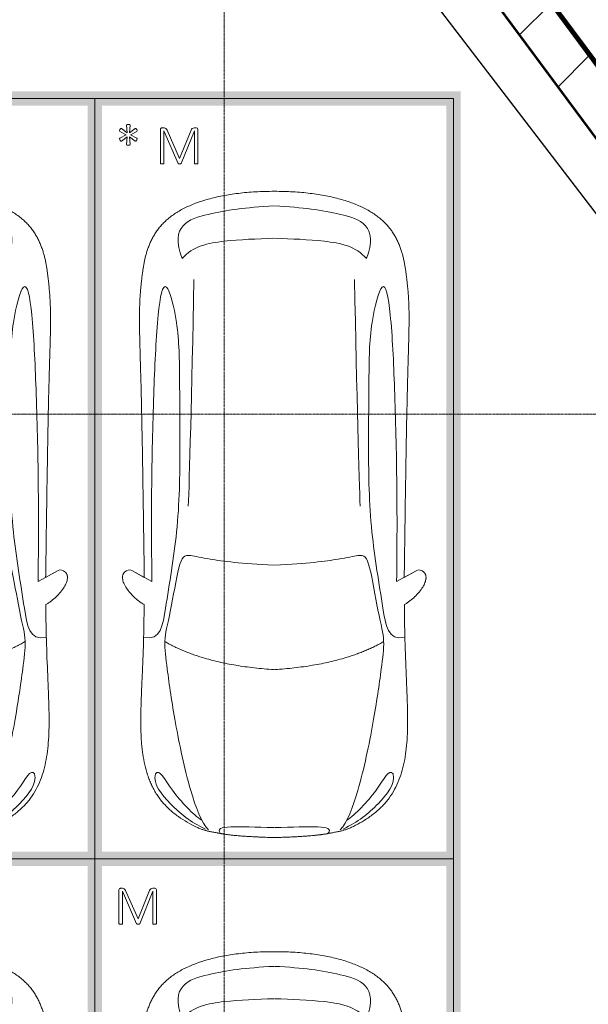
# Model space of a CAD drawing. Header units: millimetres. Extents: x -135639 to 224623, y -383017 to -59102.
# Tile 208 of 256: x 105169 to 109134, y -267729 to -260866. Entities that reach past the tile are written whole.
import ezdxf

# ---------------------------------------------------------------- set-up
doc = ezdxf.new("R2010")
doc.units = ezdxf.units.MM
for name, pattern in [('Линия сетки', [25, 20, -2.5, 0, -2.5]), ('Невидимые', [5, 3, -2]), ('Штрих_3_3_', [6, 3, -3])]:
    doc.linetypes.add(name, pattern=pattern)
for name, color, linetype, lineweight in [('A-000-M_MASS', 7, 'Continuous', 18), ('A-200-M_WALL', 7, 'Continuous', 18), ('A-200-M_WALL_EXT', 7, 'Continuous', 18), ('A-200-M_WALL_INT', 7, 'Continuous', 18), ('A-200-M_WALL_PAT', 7, 'Continuous', 40), ('C-953-M_PARKING', 7, 'Continuous', 18), ('C-953-MH_PARKING', 7, 'Невидимые', 18), ('Z-030-M_GRID', 7, 'Continuous', 9), ('СС-011-ПОЖ-СИГНАЛИЗАЦИЯ', 1, 'Continuous', 30)]:
    doc.layers.add(name, color=color, linetype=linetype, lineweight=lineweight)

# ---------------------------------------------------------------- blocks, each defined once
blk = doc.blocks.new('A_PAR_Parking - M-2663509-B2_-11_400_')
at = {"layer": 'C-953-M_PARKING', "true_color": 0xf7f9fb}
blk.add_hatch(color=7, dxfattribs=at).paths.add_polyline_path([(-1300, 2650), (-1300, -2700), (1300, -2700), (1300, 2650), (1200, 2650), (1200, -2600), (-1200, -2600), (-1200, 2650)])
at = {"layer": 'A-000-M_MASS', "color": 253, "true_color": 0xaaaaaa}
for p, q in [((-853.2, 716.7), (-993.1, 639.1)), ((-906.1, 687.4), (-993.1, 639.1)), ((853.2, 716.7), (993.1, 639.1)), ((993.1, 639.1), (906.1, 687.4))]:
    blk.add_line(p, q, dxfattribs=at)
for centre, start, end in [((-1010.2, 677.7), 223.41837, 293.93047), ((1010.2, 677.7), 246.06953, 316.58163)]:
    blk.add_arc(centre, 42.2, start, end, dxfattribs=at)
for points, knots in [([(-907.6, 876.4), (-907.6, 976), (-911.2, 1161), (-920, 1362), (-926.1, 1508.1), (-930.5, 1645.4), (-930.2, 1768.6), (-921.6, 1880.2), (-910.5, 1957.2), (-893.9, 2030.5), (-870.8, 2100), (-840.5, 2165.3), (-808.7, 2215.9), (-778.9, 2254), (-754.4, 2281.2), (-727.4, 2307.2), (-698.1, 2331.9), (-667.3, 2354.9), (-635.8, 2376.1), (-604.5, 2395.2), (-574, 2412.1), (-545.3, 2426.4), (-519.1, 2437.8), (-499.9, 2445), (-485.2, 2449.7), (-474.3, 2452.8), (-463.2, 2455.6), (-451.9, 2458.1), (-440.1, 2460.6), (-427.5, 2463), (-414, 2465.5), (-401.8, 2467.8), (-391.4, 2469.7), (-383.1, 2471.3), (-375.8, 2472.6), (-369.6, 2473.7), (-363, 2474.8), (-356.1, 2475.9), (-348.8, 2477.1), (-342.9, 2477.9), (-336.8, 2478.8), (-330.4, 2479.7), (-323.7, 2480.6), (-316.6, 2481.5), (-309.1, 2482.4), (-301.4, 2483.3), (-293.2, 2484.2), (-284.6, 2485.1), (-275.5, 2486), (-262.9, 2487.1), (-249.4, 2488.3), (-234.8, 2489.5), (-223.4, 2490.4), (-211.5, 2491.2), (-198.9, 2492.1), (-185.8, 2492.9), (-167.6, 2494), (-148.2, 2495.1), (-127.4, 2496.1), (-105.9, 2497.2), (-77.2, 2498.4), (-39.8, 2499.8), (-13, 2500.7), (0.9, 2501.1)], [-1, -1, -1, -1, -0.913265, -0.826531, -0.783163, -0.739796, -0.653061, -0.612245, -0.571429, -0.530612, -0.489796, -0.44898, -0.408163, -0.387755, -0.367347, -0.346939, -0.326531, -0.306122, -0.285714, -0.265306, -0.244898, -0.22449, -0.204082, -0.183673, -0.173469, -0.163265, -0.153061, -0.142857, -0.132653, -0.122449, -0.112245, -0.102041, -0.096939, -0.091837, -0.086735, -0.084184, -0.081633, -0.076531, -0.07398, -0.071429, -0.068878, -0.066327, -0.063776, -0.061224, -0.058673, -0.056122, -0.053571, -0.05102, -0.048469, -0.045918, -0.040816, -0.038265, -0.035714, -0.033163, -0.030612, -0.028061, -0.02551, -0.020408, -0.017857, -0.015306, -0.010204, -0.005102, 0, 0, 0, 0]), ([(0.9, 2501.1), (21.7, 2500.5), (51.4, 2499.4), (87.7, 2498), (113.2, 2496.8), (137.2, 2495.6), (159.8, 2494.4), (180.9, 2493.2), (200.8, 2491.9), (219.4, 2490.6), (236.6, 2489.3), (252.9, 2488), (267.9, 2486.6), (281.9, 2485.3), (295, 2483.9), (307, 2482.6), (319.6, 2481.1), (329.9, 2479.7), (338.4, 2478.5), (344.6, 2477.7), (350.4, 2476.8), (355.9, 2475.9), (361.2, 2475.1), (366.3, 2474.2), (371.2, 2473.4), (377.4, 2472.3), (384.7, 2471), (393, 2469.4), (403.4, 2467.5), (415.6, 2465.2), (433.6, 2461.8), (453.8, 2457.8), (475.9, 2452.6), (497.6, 2446), (520.6, 2437.4), (555.5, 2422.1), (605.5, 2395.9), (669.1, 2355.3), (729.9, 2307.4), (772.8, 2262.9), (802.5, 2224.9), (822.6, 2195.1), (840.7, 2164.2), (856.7, 2132.1), (870.9, 2098.9), (887.5, 2053.3), (903.9, 1993.8), (915.3, 1931.2), (921.9, 1879.2), (925.6, 1839.1), (928.2, 1798), (929.8, 1755.7), (930.5, 1719.5), (930.6, 1689.9), (930.5, 1667.4), (930.3, 1644.6), (929.9, 1621.4), (929.4, 1597.9), (928.5, 1566.1), (927.2, 1525.5), (924.6, 1458.6), (919.2, 1336.4), (911, 1144.9), (907.6, 970.1), (907.6, 876.4)], [-1, -1, -1, -1, -0.992347, -0.98852, -0.984694, -0.980867, -0.977041, -0.973214, -0.969388, -0.965561, -0.961735, -0.957908, -0.954082, -0.950255, -0.946429, -0.942602, -0.938776, -0.933673, -0.931122, -0.928571, -0.92602, -0.923469, -0.920918, -0.918367, -0.915816, -0.913265, -0.908163, -0.903061, -0.897959, -0.887755, -0.877551, -0.857143, -0.836735, -0.816327, -0.795918, -0.77551, -0.734694, -0.693878, -0.653061, -0.612245, -0.591837, -0.571429, -0.55102, -0.530612, -0.510204, -0.489796, -0.44898, -0.408163, -0.387755, -0.367347, -0.346939, -0.326531, -0.306122, -0.295918, -0.285714, -0.27551, -0.265306, -0.255102, -0.244898, -0.22449, -0.204082, -0.163265, -0.081633, 0, 0, 0, 0]), ([(-479.6, 2441.4), (-586, 2391.8), (-718.7, 2282.7), (-847.3, 2127.6), (-828.4, 2057)], [0, 0, 0, 0, 0.53668, 1.024735, 1.024735, 1.024735, 1.024735]), ([(-459.4, 2446), (-507.5, 2397.9), (-600.9, 2146.6), (-695.8, 1683.9), (-743.6, 1354.1), (-774.1, 1106.3), (-734.1, 996.4), (-659.8, 552.2), (-618, 522.3), (-447.3, 564.9), (-233.6, 590.3), (-1.9, 601.6)], [0, 0, 0, 0, 0.884172, 2.058368, 3.212407, 3.977765, 4.871213, 5.547774, 6.288901, 6.772879, 7.454401, 7.454401, 7.454401, 7.454401]), ([(459.4, 2446), (507.5, 2397.9), (600.9, 2146.6), (695.8, 1683.9), (743.6, 1354.1), (774.1, 1106.3), (734.1, 996.4), (659.8, 552.2), (618, 522.3), (447.3, 564.9), (233.6, 590.3), (1.9, 601.6)], [0, 0, 0, 0, 0.884172, 2.058368, 3.212407, 3.977765, 4.871213, 5.547774, 6.288901, 6.772879, 7.454401, 7.454401, 7.454401, 7.454401]), ([(479.6, 2441.4), (586, 2391.8), (718.7, 2282.7), (847.3, 2127.6), (828.4, 2057)], [0, 0, 0, 0, 0.53668, 1.024735, 1.024735, 1.024735, 1.024735]), ([(-828.4, 2057), (-802.6, 2015.7), (-728.3, 2173.2), (-566.1, 2339.3), (-504.9, 2380.6)], [0, 0, 0, 0, 0.497572, 1.022643, 1.022643, 1.022643, 1.022643]), ([(828.4, 2057), (802.6, 2015.7), (728.3, 2173.2), (566.1, 2339.3), (504.9, 2380.6)], [0, 0, 0, 0, 0.497572, 1.022643, 1.022643, 1.022643, 1.022643]), ([(-908.3, 1105.9), (-792, 1130), (-753.2, 859.4), (-662.6, 332.1), (-655.4, -196.5), (-660.5, -684.2), (-662.6, -1068.4), (-763.9, -1442.7), (-816.5, -1156.9), (-841.5, -605.2), (-856.7, -17.5), (-856.5, 453.9), (-853.2, 716.7)], [0, 0, 0, 0, 1.013953, 2.476159, 4.172855, 5.704608, 7.082231, 8.244161, 9.589947, 11.154659, 12.917121, 14.362976, 14.362976, 14.362976, 14.362976]), ([(908.3, 1105.9), (792, 1130), (753.2, 859.4), (662.6, 332.1), (655.4, -196.5), (660.5, -684.2), (662.6, -1068.4), (763.9, -1442.7), (816.5, -1156.9), (841.5, -605.2), (856.7, -17.5), (856.5, 453.9), (853.2, 716.7)], [0, 0, 0, 0, 1.013953, 2.476159, 4.172855, 5.704608, 7.082231, 8.244161, 9.589947, 11.154659, 12.917121, 14.362976, 14.362976, 14.362976, 14.362976]), ([(-1040.9, 648.7), (-1044.3, 651.7), (-1048.7, 656.6), (-1052.9, 663.7), (-1055.3, 669.5), (-1057.1, 675.4), (-1058, 681.7), (-1058.4, 688.2), (-1057.8, 701.7), (-1052.2, 723.5), (-1035.9, 755.8), (-1011.1, 789.9), (-984.6, 818.2), (-961.5, 838.8), (-943.7, 853.1), (-925.6, 865.8), (-913.6, 873), (-907.6, 876.4)], [-1, -1, -1, -1, -0.941667, -0.9125, -0.883333, -0.854167, -0.825, -0.795833, -0.766667, -0.65, -0.533333, -0.4, -0.266667, -0.2, -0.133333, -0.066667, 0, 0, 0, 0]), ([(907.6, 876.4), (912.9, 873.5), (923.4, 867.2), (944.5, 852.7), (970.5, 831.6), (999.5, 802.9), (1025.9, 770.7), (1043.2, 742.4), (1052.9, 719.4), (1057.4, 702.8), (1058.6, 689.7), (1057.9, 679.9), (1056.4, 672.8), (1054.1, 666.1), (1049.7, 657.8), (1044.8, 652.2), (1040.9, 648.7)], [-1, -1, -1, -1, -0.941667, -0.883333, -0.766667, -0.65, -0.533333, -0.4, -0.333333, -0.266667, -0.2, -0.166667, -0.133333, -0.1, -0.066667, 0, 0, 0, 0]), ([(0, -2003.8), (-45, -2003.7), (-131.8, -2001.4), (-251.9, -1990.7), (-361.8, -1973.6), (-461.5, -1950.2), (-550.8, -1921), (-629.5, -1886.4), (-686.2, -1853.3), (-726.1, -1824.5), (-753.4, -1801.8), (-773.8, -1781.9), (-788.8, -1765.5), (-799.4, -1753.1), (-809.5, -1740.4), (-818.9, -1727.5), (-827.7, -1714.4), (-836.1, -1701.2), (-843.9, -1687.9), (-851.2, -1674.4), (-857.9, -1660.8), (-864.3, -1647.2), (-870.2, -1633.6), (-875.7, -1619.8), (-880.7, -1606), (-885.4, -1592.2), (-889.8, -1578.4), (-893.7, -1564.6), (-897.4, -1550.8), (-900.7, -1537.2), (-903.9, -1523.6), (-906.6, -1510.1), (-909.2, -1496.6), (-911.6, -1483.4), (-913.8, -1470.2), (-915.7, -1457.2), (-917.5, -1444.4), (-919.2, -1431.8), (-920.9, -1419.4), (-922.8, -1403.2), (-925.1, -1383.5), (-927.6, -1360.8), (-929.8, -1338.8), (-931.7, -1317.6), (-934, -1290), (-936.3, -1256.7), (-938.2, -1217.6), (-939.4, -1178.6), (-940, -1138.8), (-940, -1097.3), (-939.4, -1038.8), (-937.7, -958.2), (-934.4, -846), (-930.5, -714.1), (-926.5, -558.6), (-922.7, -375.9), (-918.9, -163.4), (-914.9, 81.7), (-911.4, 315.4), (-908.5, 521.3), (-906.9, 630.9), (-906.1, 687.4)], [-1, -1, -1, -1, -0.97619, -0.952381, -0.928571, -0.904762, -0.880952, -0.857143, -0.833333, -0.821429, -0.809524, -0.797619, -0.791667, -0.785714, -0.779762, -0.77381, -0.767857, -0.761905, -0.755952, -0.75, -0.744048, -0.738095, -0.732143, -0.72619, -0.720238, -0.714286, -0.708333, -0.702381, -0.696429, -0.690476, -0.684524, -0.678571, -0.672619, -0.666667, -0.660714, -0.654762, -0.64881, -0.642857, -0.636905, -0.630952, -0.619048, -0.607143, -0.595238, -0.583333, -0.571429, -0.547619, -0.52381, -0.5, -0.47619, -0.452381, -0.428571, -0.380952, -0.333333, -0.285714, -0.238095, -0.190476, -0.142857, -0.095238, -0.047619, -0.02381, 0, 0, 0, 0]), ([(906.1, 687.4), (906.9, 630.9), (908.5, 521.3), (910.7, 366.9), (912.8, 221.9), (915.6, 40.8), (918.9, -163.4), (922.7, -375.9), (926.5, -558.6), (929.8, -688.2), (932.5, -780), (934.3, -843.5), (936, -902.1), (937.5, -956.3), (938.7, -1006.6), (939.6, -1053.4), (940, -1097.3), (940, -1138.8), (939.4, -1178.6), (938.2, -1217.6), (936.3, -1256.7), (934, -1290), (931.7, -1317.6), (929.8, -1338.8), (927.6, -1360.8), (925.1, -1383.5), (922.8, -1403.2), (920.9, -1419.4), (919.2, -1431.8), (917.5, -1444.4), (915.7, -1457.2), (913.8, -1470.2), (911.6, -1483.4), (909.2, -1496.6), (906.6, -1510.1), (903.9, -1523.6), (900.7, -1537.2), (897.4, -1550.8), (893.7, -1564.6), (889.8, -1578.4), (885.4, -1592.2), (880.7, -1606), (875.7, -1619.8), (870.2, -1633.6), (864.3, -1647.2), (857.9, -1660.8), (851.2, -1674.4), (843.9, -1687.9), (836.1, -1701.2), (827.7, -1714.4), (818.9, -1727.5), (809.5, -1740.4), (799.4, -1753.1), (788.8, -1765.5), (773.8, -1781.9), (753.4, -1801.8), (726.1, -1824.5), (686.2, -1853.3), (606.8, -1899.6), (494.8, -1942.4), (361.8, -1973.6), (251.9, -1990.7), (131.8, -2001.4), (45, -2003.7), (0, -2003.8)], [-1, -1, -1, -1, -0.97619, -0.952381, -0.928571, -0.904762, -0.857143, -0.809524, -0.761905, -0.714286, -0.690476, -0.666667, -0.642857, -0.619048, -0.595238, -0.571429, -0.547619, -0.52381, -0.5, -0.47619, -0.452381, -0.428571, -0.416667, -0.404762, -0.392857, -0.380952, -0.369048, -0.363095, -0.357143, -0.35119, -0.345238, -0.339286, -0.333333, -0.327381, -0.321429, -0.315476, -0.309524, -0.303571, -0.297619, -0.291667, -0.285714, -0.279762, -0.27381, -0.267857, -0.261905, -0.255952, -0.25, -0.244048, -0.238095, -0.232143, -0.22619, -0.220238, -0.214286, -0.208333, -0.202381, -0.190476, -0.178571, -0.166667, -0.142857, -0.095238, -0.071429, -0.047619, -0.02381, 0, 0, 0, 0]), ([(-643, -1534.6), (-731.6, -1765.4), (-468.2, -1854.8), (-203.3, -1891), (-1.9, -1901.6)], [0, 0, 0, 0, 0.867049, 1.684227, 1.684227, 1.684227, 1.684227]), ([(-643, -1534.6), (-569.6, -1622.1), (-348.5, -1664.3), (-124, -1672.4), (-1.9, -1676.2)], [0, 0, 0, 0, 0.616728, 1.242165, 1.242165, 1.242165, 1.242165]), ([(643, -1534.6), (731.6, -1765.4), (468.2, -1854.8), (203.3, -1891), (1.9, -1901.6)], [0, 0, 0, 0, 0.867049, 1.684227, 1.684227, 1.684227, 1.684227]), ([(643, -1534.6), (569.6, -1622.1), (348.5, -1664.3), (124, -1672.4), (1.9, -1676.2)], [0, 0, 0, 0, 0.616728, 1.242165, 1.242165, 1.242165, 1.242165])]:
    blk.add_open_spline(points, degree=3, knots=knots, dxfattribs=at)
for points, degree in [([(-376.2, 2469.9), (-425, 2411.7), (-256.6, 2425), (-1.9, 2431.6)], 3), ([(376.2, 2469.9), (425, 2411.7), (256.6, 2425), (1.9, 2431.6)], 3), ([(-1.9, 1329.8), (-478.1, 1299.2), (-761.9, 1135.3)], 2), ([(1.9, 1329.8), (478.1, 1299.2), (761.9, 1135.3)], 2), ([(-599.3, 190.1), (-592, 24.4), (-575.2, -588.2), (-560, -1389.4)], 3), ([(599.3, 190.1), (592, 24.4), (575.2, -588.2), (560, -1389.4)], 3)]:
    blk.add_open_spline(points, degree=degree, dxfattribs=at)
at = {"layer": 'C-953-M_PARKING', "color": 253, "true_color": 0xaaaaaa}
for p, q in [((-1250, -2650), (-1250, 2650)), ((1250, 2650), (1250, -2650)), ((828.2, -2195.4), (824.5, -2196.4)), ((824.5, -2196.4), (828.2, -2195.4)), ((833.8, -2195), (828.2, -2195.4)), ((839.8, -2195.4), (833.8, -2195)), ((843.6, -2196.4), (839.8, -2195.4)), ((839.8, -2195.4), (843.6, -2196.4)), ((941, -2196.1), (939, -2197.3)), ((939, -2197.3), (941, -2196.1)), ((944.2, -2195.3), (941, -2196.1)), ((941, -2196.1), (944.2, -2195.3)), ((948.9, -2195), (944.2, -2195.3)), ((944.2, -2195.3), (948.9, -2195)), ((953.2, -2195.3), (948.9, -2195)), ((948.9, -2195), (953.2, -2195.3)), ((956.4, -2196.1), (953.2, -2195.3)), ((953.2, -2195.3), (956.4, -2196.1)), ((958.5, -2197.3), (956.4, -2196.1)), ((956.4, -2196.1), (958.5, -2197.3)), ((1064.9, -2195.4), (1061.1, -2196.4)), ((1061.1, -2196.4), (1064.9, -2195.4)), ((1070.4, -2195), (1064.9, -2195.4)), ((1076.3, -2195.4), (1070.4, -2195)), ((1080, -2196.4), (1076.3, -2195.4)), ((1076.3, -2195.4), (1080, -2196.4)), ((822.6, -2197.9), (822.1, -2200.1)), ((822.1, -2200.1), (822.1, -2433.8)), ((824.5, -2196.4), (822.6, -2197.9)), ((822.6, -2197.9), (824.5, -2196.4)), ((845.7, -2197.9), (843.6, -2196.4)), ((843.6, -2196.4), (845.7, -2197.9)), ((846.5, -2200.1), (845.7, -2197.9)), ((938, -2198.7), (846.5, -2425.3)), ((846.5, -2425.3), (846.5, -2200.1)), ((869.4, -2430.3), (950, -2231.9)), ((939, -2197.3), (938, -2198.7)), ((938, -2198.7), (939, -2197.3)), ((950, -2231.9), (1037.2, -2429.5)), ((959.7, -2198.7), (958.5, -2197.3)), ((958.5, -2197.3), (959.7, -2198.7)), ((1058.6, -2425.3), (959.7, -2198.7)), ((1059.2, -2197.9), (1058.6, -2200.1)), ((1058.6, -2200.1), (1058.6, -2425.3)), ((1061.1, -2196.4), (1059.2, -2197.9)), ((1059.2, -2197.9), (1061.1, -2196.4)), ((1082.1, -2197.9), (1080, -2196.4)), ((1080, -2196.4), (1082.1, -2197.9)), ((1082.7, -2200.1), (1082.1, -2197.9)), ((1082.1, -2197.9), (1082.7, -2200.1)), ((1082.7, -2433.8), (1082.7, -2200.1)), ((822.1, -2433.8), (825.8, -2443.3)), ((825.8, -2443.3), (833.1, -2445.9)), ((833.1, -2445.9), (846, -2445.9)), ((846, -2445.9), (854.6, -2444.9)), ((854.6, -2444.9), (861.1, -2441.8)), ((861.1, -2441.8), (865.9, -2436.9)), ((865.9, -2436.9), (869.4, -2430.3)), ((1037.2, -2429.5), (1041.4, -2437.3)), ((1041.4, -2437.3), (1046.1, -2442.4)), ((1046.1, -2442.4), (1051.3, -2445.1)), ((1051.3, -2445.1), (1057.5, -2445.9)), ((1057.5, -2445.9), (1071.8, -2445.9)), ((1071.8, -2445.9), (1075.5, -2445.3)), ((1075.5, -2445.3), (1071.8, -2445.9)), ((1075.5, -2445.3), (1079, -2443.3)), ((1079, -2443.3), (1075.5, -2445.3)), ((1079, -2443.3), (1081.6, -2439.5)), ((1081.6, -2439.5), (1079, -2443.3)), ((1081.6, -2439.5), (1082.7, -2433.8)), ((1250, -2650), (-1250, -2650))]:
    blk.add_line(p, q, dxfattribs=at)
at = {"layer": 'C-953-MH_PARKING', "color": 253, "linetype": 'Штрих_3_3_', "true_color": 0xaaaaaa}
blk.add_line((-1200, 2650), (1200, 2650), dxfattribs=at)
blk = doc.blocks.new('A_PAR_Parking - M_Зависимые-2663510-B2_-11_400_')
at = {"layer": 'C-953-M_PARKING', "true_color": 0xf7f9fb}
blk.add_hatch(color=7, dxfattribs=at).paths.add_polyline_path([(-1300, 1541.5), (-1300, -2700), (1300, -2700), (1300, 2650), (1200, 2650), (1200, -2600), (-1200, -2600), (-1200, 2650), (-1300, 2650), (-1300, 2234.8)])
at = {"layer": 'A-000-M_MASS', "color": 253, "true_color": 0xaaaaaa}
for p, q in [((-853.2, 716.7), (-993.1, 639.1)), ((-906.1, 687.4), (-993.1, 639.1)), ((853.2, 716.7), (993.1, 639.1)), ((993.1, 639.1), (906.1, 687.4))]:
    blk.add_line(p, q, dxfattribs=at)
for centre, start, end in [((-1010.2, 677.7), 223.41837, 293.93047), ((1010.2, 677.7), 246.06953, 316.58163)]:
    blk.add_arc(centre, 42.2, start, end, dxfattribs=at)
for points, knots in [([(-907.6, 876.4), (-907.6, 976), (-911.2, 1161), (-920, 1362), (-926.1, 1508.1), (-930.5, 1645.4), (-930.2, 1768.6), (-921.6, 1880.2), (-910.5, 1957.2), (-893.9, 2030.5), (-870.8, 2100), (-840.5, 2165.3), (-808.7, 2215.9), (-778.9, 2254), (-754.4, 2281.2), (-727.4, 2307.2), (-698.1, 2331.9), (-667.3, 2354.9), (-635.8, 2376.1), (-604.5, 2395.2), (-574, 2412.1), (-545.3, 2426.4), (-519.1, 2437.8), (-499.9, 2445), (-485.2, 2449.7), (-474.3, 2452.8), (-463.2, 2455.6), (-451.9, 2458.1), (-440.1, 2460.6), (-427.5, 2463), (-414, 2465.5), (-401.8, 2467.8), (-391.4, 2469.7), (-383.1, 2471.3), (-375.8, 2472.6), (-369.6, 2473.7), (-363, 2474.8), (-356.1, 2475.9), (-348.8, 2477.1), (-342.9, 2477.9), (-336.8, 2478.8), (-330.4, 2479.7), (-323.7, 2480.6), (-316.6, 2481.5), (-309.1, 2482.4), (-301.4, 2483.3), (-293.2, 2484.2), (-284.6, 2485.1), (-275.5, 2486), (-262.9, 2487.1), (-249.4, 2488.3), (-234.8, 2489.5), (-223.4, 2490.4), (-211.5, 2491.2), (-198.9, 2492.1), (-185.8, 2492.9), (-167.6, 2494), (-148.2, 2495.1), (-127.4, 2496.1), (-105.9, 2497.2), (-77.2, 2498.4), (-39.8, 2499.8), (-13, 2500.7), (0.9, 2501.1)], [-1, -1, -1, -1, -0.913265, -0.826531, -0.783163, -0.739796, -0.653061, -0.612245, -0.571429, -0.530612, -0.489796, -0.44898, -0.408163, -0.387755, -0.367347, -0.346939, -0.326531, -0.306122, -0.285714, -0.265306, -0.244898, -0.22449, -0.204082, -0.183673, -0.173469, -0.163265, -0.153061, -0.142857, -0.132653, -0.122449, -0.112245, -0.102041, -0.096939, -0.091837, -0.086735, -0.084184, -0.081633, -0.076531, -0.07398, -0.071429, -0.068878, -0.066327, -0.063776, -0.061224, -0.058673, -0.056122, -0.053571, -0.05102, -0.048469, -0.045918, -0.040816, -0.038265, -0.035714, -0.033163, -0.030612, -0.028061, -0.02551, -0.020408, -0.017857, -0.015306, -0.010204, -0.005102, 0, 0, 0, 0]), ([(0.9, 2501.1), (21.7, 2500.5), (51.4, 2499.4), (87.7, 2498), (113.2, 2496.8), (137.2, 2495.6), (159.8, 2494.4), (180.9, 2493.2), (200.8, 2491.9), (219.4, 2490.6), (236.6, 2489.3), (252.9, 2488), (267.9, 2486.6), (281.9, 2485.3), (295, 2483.9), (307, 2482.6), (319.6, 2481.1), (329.9, 2479.7), (338.4, 2478.5), (344.6, 2477.7), (350.4, 2476.8), (355.9, 2475.9), (361.2, 2475.1), (366.3, 2474.2), (371.2, 2473.4), (377.4, 2472.3), (384.7, 2471), (393, 2469.4), (403.4, 2467.5), (415.6, 2465.2), (433.6, 2461.8), (453.8, 2457.8), (475.9, 2452.6), (497.6, 2446), (520.6, 2437.4), (555.5, 2422.1), (605.5, 2395.9), (669.1, 2355.3), (729.9, 2307.4), (772.8, 2262.9), (802.5, 2224.9), (822.6, 2195.1), (840.7, 2164.2), (856.7, 2132.1), (870.9, 2098.9), (887.5, 2053.3), (903.9, 1993.8), (915.3, 1931.2), (921.9, 1879.2), (925.6, 1839.1), (928.2, 1798), (929.8, 1755.7), (930.5, 1719.5), (930.6, 1689.9), (930.5, 1667.4), (930.3, 1644.6), (929.9, 1621.4), (929.4, 1597.9), (928.5, 1566.1), (927.2, 1525.5), (924.6, 1458.6), (919.2, 1336.4), (911, 1144.9), (907.6, 970.1), (907.6, 876.4)], [-1, -1, -1, -1, -0.992347, -0.98852, -0.984694, -0.980867, -0.977041, -0.973214, -0.969388, -0.965561, -0.961735, -0.957908, -0.954082, -0.950255, -0.946429, -0.942602, -0.938776, -0.933673, -0.931122, -0.928571, -0.92602, -0.923469, -0.920918, -0.918367, -0.915816, -0.913265, -0.908163, -0.903061, -0.897959, -0.887755, -0.877551, -0.857143, -0.836735, -0.816327, -0.795918, -0.77551, -0.734694, -0.693878, -0.653061, -0.612245, -0.591837, -0.571429, -0.55102, -0.530612, -0.510204, -0.489796, -0.44898, -0.408163, -0.387755, -0.367347, -0.346939, -0.326531, -0.306122, -0.295918, -0.285714, -0.27551, -0.265306, -0.255102, -0.244898, -0.22449, -0.204082, -0.163265, -0.081633, 0, 0, 0, 0]), ([(-479.6, 2441.4), (-586, 2391.8), (-718.7, 2282.7), (-847.3, 2127.6), (-828.4, 2057)], [0, 0, 0, 0, 0.53668, 1.024735, 1.024735, 1.024735, 1.024735]), ([(-459.4, 2446), (-507.5, 2397.9), (-600.9, 2146.6), (-695.8, 1683.9), (-743.6, 1354.1), (-774.1, 1106.3), (-734.1, 996.4), (-659.8, 552.2), (-618, 522.3), (-447.3, 564.9), (-233.6, 590.3), (-1.9, 601.6)], [0, 0, 0, 0, 0.884172, 2.058368, 3.212407, 3.977765, 4.871213, 5.547774, 6.288901, 6.772879, 7.454401, 7.454401, 7.454401, 7.454401]), ([(459.4, 2446), (507.5, 2397.9), (600.9, 2146.6), (695.8, 1683.9), (743.6, 1354.1), (774.1, 1106.3), (734.1, 996.4), (659.8, 552.2), (618, 522.3), (447.3, 564.9), (233.6, 590.3), (1.9, 601.6)], [0, 0, 0, 0, 0.884172, 2.058368, 3.212407, 3.977765, 4.871213, 5.547774, 6.288901, 6.772879, 7.454401, 7.454401, 7.454401, 7.454401]), ([(479.6, 2441.4), (586, 2391.8), (718.7, 2282.7), (847.3, 2127.6), (828.4, 2057)], [0, 0, 0, 0, 0.53668, 1.024735, 1.024735, 1.024735, 1.024735]), ([(-828.4, 2057), (-802.6, 2015.7), (-728.3, 2173.2), (-566.1, 2339.3), (-504.9, 2380.6)], [0, 0, 0, 0, 0.497572, 1.022643, 1.022643, 1.022643, 1.022643]), ([(828.4, 2057), (802.6, 2015.7), (728.3, 2173.2), (566.1, 2339.3), (504.9, 2380.6)], [0, 0, 0, 0, 0.497572, 1.022643, 1.022643, 1.022643, 1.022643]), ([(-908.3, 1105.9), (-792, 1130), (-753.2, 859.4), (-662.6, 332.1), (-655.4, -196.5), (-660.5, -684.2), (-662.6, -1068.4), (-763.9, -1442.7), (-816.5, -1156.9), (-841.5, -605.2), (-856.7, -17.5), (-856.5, 453.9), (-853.2, 716.7)], [0, 0, 0, 0, 1.013953, 2.476159, 4.172855, 5.704608, 7.082231, 8.244161, 9.589947, 11.154659, 12.917121, 14.362976, 14.362976, 14.362976, 14.362976]), ([(908.3, 1105.9), (792, 1130), (753.2, 859.4), (662.6, 332.1), (655.4, -196.5), (660.5, -684.2), (662.6, -1068.4), (763.9, -1442.7), (816.5, -1156.9), (841.5, -605.2), (856.7, -17.5), (856.5, 453.9), (853.2, 716.7)], [0, 0, 0, 0, 1.013953, 2.476159, 4.172855, 5.704608, 7.082231, 8.244161, 9.589947, 11.154659, 12.917121, 14.362976, 14.362976, 14.362976, 14.362976]), ([(-1040.9, 648.7), (-1044.3, 651.7), (-1048.7, 656.6), (-1052.9, 663.7), (-1055.3, 669.5), (-1057.1, 675.4), (-1058, 681.7), (-1058.4, 688.2), (-1057.8, 701.7), (-1052.2, 723.5), (-1035.9, 755.8), (-1011.1, 789.9), (-984.6, 818.2), (-961.5, 838.8), (-943.7, 853.1), (-925.6, 865.8), (-913.6, 873), (-907.6, 876.4)], [-1, -1, -1, -1, -0.941667, -0.9125, -0.883333, -0.854167, -0.825, -0.795833, -0.766667, -0.65, -0.533333, -0.4, -0.266667, -0.2, -0.133333, -0.066667, 0, 0, 0, 0]), ([(907.6, 876.4), (912.9, 873.5), (923.4, 867.2), (944.5, 852.7), (970.5, 831.6), (999.5, 802.9), (1025.9, 770.7), (1043.2, 742.4), (1052.9, 719.4), (1057.4, 702.8), (1058.6, 689.7), (1057.9, 679.9), (1056.4, 672.8), (1054.1, 666.1), (1049.7, 657.8), (1044.8, 652.2), (1040.9, 648.7)], [-1, -1, -1, -1, -0.941667, -0.883333, -0.766667, -0.65, -0.533333, -0.4, -0.333333, -0.266667, -0.2, -0.166667, -0.133333, -0.1, -0.066667, 0, 0, 0, 0]), ([(0, -2003.8), (-45, -2003.7), (-131.8, -2001.4), (-251.9, -1990.7), (-361.8, -1973.6), (-461.5, -1950.2), (-550.8, -1921), (-629.5, -1886.4), (-686.2, -1853.3), (-726.1, -1824.5), (-753.4, -1801.8), (-773.8, -1781.9), (-788.8, -1765.5), (-799.4, -1753.1), (-809.5, -1740.4), (-818.9, -1727.5), (-827.7, -1714.4), (-836.1, -1701.2), (-843.9, -1687.9), (-851.2, -1674.4), (-857.9, -1660.8), (-864.3, -1647.2), (-870.2, -1633.6), (-875.7, -1619.8), (-880.7, -1606), (-885.4, -1592.2), (-889.8, -1578.4), (-893.7, -1564.6), (-897.4, -1550.8), (-900.7, -1537.2), (-903.9, -1523.6), (-906.6, -1510.1), (-909.2, -1496.6), (-911.6, -1483.4), (-913.8, -1470.2), (-915.7, -1457.2), (-917.5, -1444.4), (-919.2, -1431.8), (-920.9, -1419.4), (-922.8, -1403.2), (-925.1, -1383.5), (-927.6, -1360.8), (-929.8, -1338.8), (-931.7, -1317.6), (-934, -1290), (-936.3, -1256.7), (-938.2, -1217.6), (-939.4, -1178.6), (-940, -1138.8), (-940, -1097.3), (-939.4, -1038.8), (-937.7, -958.2), (-934.4, -846), (-930.5, -714.1), (-926.5, -558.6), (-922.7, -375.9), (-918.9, -163.4), (-914.9, 81.7), (-911.4, 315.4), (-908.5, 521.3), (-906.9, 630.9), (-906.1, 687.4)], [-1, -1, -1, -1, -0.97619, -0.952381, -0.928571, -0.904762, -0.880952, -0.857143, -0.833333, -0.821429, -0.809524, -0.797619, -0.791667, -0.785714, -0.779762, -0.77381, -0.767857, -0.761905, -0.755952, -0.75, -0.744048, -0.738095, -0.732143, -0.72619, -0.720238, -0.714286, -0.708333, -0.702381, -0.696429, -0.690476, -0.684524, -0.678571, -0.672619, -0.666667, -0.660714, -0.654762, -0.64881, -0.642857, -0.636905, -0.630952, -0.619048, -0.607143, -0.595238, -0.583333, -0.571429, -0.547619, -0.52381, -0.5, -0.47619, -0.452381, -0.428571, -0.380952, -0.333333, -0.285714, -0.238095, -0.190476, -0.142857, -0.095238, -0.047619, -0.02381, 0, 0, 0, 0]), ([(906.1, 687.4), (906.9, 630.9), (908.5, 521.3), (910.7, 366.9), (912.8, 221.9), (915.6, 40.8), (918.9, -163.4), (922.7, -375.9), (926.5, -558.6), (929.8, -688.2), (932.5, -780), (934.3, -843.5), (936, -902.1), (937.5, -956.3), (938.7, -1006.6), (939.6, -1053.4), (940, -1097.3), (940, -1138.8), (939.4, -1178.6), (938.2, -1217.6), (936.3, -1256.7), (934, -1290), (931.7, -1317.6), (929.8, -1338.8), (927.6, -1360.8), (925.1, -1383.5), (922.8, -1403.2), (920.9, -1419.4), (919.2, -1431.8), (917.5, -1444.4), (915.7, -1457.2), (913.8, -1470.2), (911.6, -1483.4), (909.2, -1496.6), (906.6, -1510.1), (903.9, -1523.6), (900.7, -1537.2), (897.4, -1550.8), (893.7, -1564.6), (889.8, -1578.4), (885.4, -1592.2), (880.7, -1606), (875.7, -1619.8), (870.2, -1633.6), (864.3, -1647.2), (857.9, -1660.8), (851.2, -1674.4), (843.9, -1687.9), (836.1, -1701.2), (827.7, -1714.4), (818.9, -1727.5), (809.5, -1740.4), (799.4, -1753.1), (788.8, -1765.5), (773.8, -1781.9), (753.4, -1801.8), (726.1, -1824.5), (686.2, -1853.3), (606.8, -1899.6), (494.8, -1942.4), (361.8, -1973.6), (251.9, -1990.7), (131.8, -2001.4), (45, -2003.7), (0, -2003.8)], [-1, -1, -1, -1, -0.97619, -0.952381, -0.928571, -0.904762, -0.857143, -0.809524, -0.761905, -0.714286, -0.690476, -0.666667, -0.642857, -0.619048, -0.595238, -0.571429, -0.547619, -0.52381, -0.5, -0.47619, -0.452381, -0.428571, -0.416667, -0.404762, -0.392857, -0.380952, -0.369048, -0.363095, -0.357143, -0.35119, -0.345238, -0.339286, -0.333333, -0.327381, -0.321429, -0.315476, -0.309524, -0.303571, -0.297619, -0.291667, -0.285714, -0.279762, -0.27381, -0.267857, -0.261905, -0.255952, -0.25, -0.244048, -0.238095, -0.232143, -0.22619, -0.220238, -0.214286, -0.208333, -0.202381, -0.190476, -0.178571, -0.166667, -0.142857, -0.095238, -0.071429, -0.047619, -0.02381, 0, 0, 0, 0]), ([(-643, -1534.6), (-731.6, -1765.4), (-468.2, -1854.8), (-203.3, -1891), (-1.9, -1901.6)], [0, 0, 0, 0, 0.867049, 1.684227, 1.684227, 1.684227, 1.684227]), ([(-643, -1534.6), (-569.6, -1622.1), (-348.5, -1664.3), (-124, -1672.4), (-1.9, -1676.2)], [0, 0, 0, 0, 0.616728, 1.242165, 1.242165, 1.242165, 1.242165]), ([(643, -1534.6), (731.6, -1765.4), (468.2, -1854.8), (203.3, -1891), (1.9, -1901.6)], [0, 0, 0, 0, 0.867049, 1.684227, 1.684227, 1.684227, 1.684227]), ([(643, -1534.6), (569.6, -1622.1), (348.5, -1664.3), (124, -1672.4), (1.9, -1676.2)], [0, 0, 0, 0, 0.616728, 1.242165, 1.242165, 1.242165, 1.242165])]:
    blk.add_open_spline(points, degree=3, knots=knots, dxfattribs=at)
for points, degree in [([(-376.2, 2469.9), (-425, 2411.7), (-256.6, 2425), (-1.9, 2431.6)], 3), ([(376.2, 2469.9), (425, 2411.7), (256.6, 2425), (1.9, 2431.6)], 3), ([(-1.9, 1329.8), (-478.1, 1299.2), (-761.9, 1135.3)], 2), ([(1.9, 1329.8), (478.1, 1299.2), (761.9, 1135.3)], 2), ([(-599.3, 190.1), (-592, 24.4), (-575.2, -588.2), (-560, -1389.4)], 3), ([(599.3, 190.1), (592, 24.4), (575.2, -588.2), (560, -1389.4)], 3)]:
    blk.add_open_spline(points, degree=degree, dxfattribs=at)
at = {"layer": 'C-953-M_PARKING', "color": 253, "true_color": 0xaaaaaa}
for p, q in [((-1250, -2650), (-1250, 2650)), ((1250, 2650), (1250, -2650)), ((538.7, -2195.4), (535, -2196.4)), ((535, -2196.4), (538.7, -2195.4)), ((544.3, -2195), (538.7, -2195.4)), ((550.3, -2195.4), (544.3, -2195)), ((554.1, -2196.4), (550.3, -2195.4)), ((550.3, -2195.4), (554.1, -2196.4)), ((651.5, -2196.1), (649.5, -2197.3)), ((649.5, -2197.3), (651.5, -2196.1)), ((654.7, -2195.3), (651.5, -2196.1)), ((651.5, -2196.1), (654.7, -2195.3)), ((659.4, -2195), (654.7, -2195.3)), ((654.7, -2195.3), (659.4, -2195)), ((663.7, -2195.3), (659.4, -2195)), ((659.4, -2195), (663.7, -2195.3)), ((666.9, -2196.1), (663.7, -2195.3)), ((663.7, -2195.3), (666.9, -2196.1)), ((669, -2197.3), (666.9, -2196.1)), ((666.9, -2196.1), (669, -2197.3)), ((775.4, -2195.4), (771.6, -2196.4)), ((771.6, -2196.4), (775.4, -2195.4)), ((780.9, -2195), (775.4, -2195.4)), ((786.8, -2195.4), (780.9, -2195)), ((790.5, -2196.4), (786.8, -2195.4)), ((786.8, -2195.4), (790.5, -2196.4)), ((533.1, -2197.9), (532.6, -2200.1)), ((532.6, -2200.1), (532.6, -2433.8)), ((535, -2196.4), (533.1, -2197.9)), ((533.1, -2197.9), (535, -2196.4)), ((556.1, -2197.9), (554.1, -2196.4)), ((554.1, -2196.4), (556.1, -2197.9)), ((557, -2200.1), (556.1, -2197.9)), ((648.5, -2198.7), (557, -2425.3)), ((557, -2425.3), (557, -2200.1)), ((579.9, -2430.3), (660.5, -2231.9)), ((649.5, -2197.3), (648.5, -2198.7)), ((648.5, -2198.7), (649.5, -2197.3)), ((660.5, -2231.9), (747.6, -2429.5)), ((670.1, -2198.7), (669, -2197.3)), ((669, -2197.3), (670.1, -2198.7)), ((769.1, -2425.3), (670.1, -2198.7)), ((769.7, -2197.9), (769.1, -2200.1)), ((769.1, -2200.1), (769.1, -2425.3)), ((771.6, -2196.4), (769.7, -2197.9)), ((769.7, -2197.9), (771.6, -2196.4)), ((792.6, -2197.9), (790.5, -2196.4)), ((790.5, -2196.4), (792.6, -2197.9)), ((793.2, -2200.1), (792.6, -2197.9)), ((792.6, -2197.9), (793.2, -2200.1)), ((793.2, -2433.8), (793.2, -2200.1)), ((1007.6, -2326.6), (1005.5, -2330.5)), ((1005.5, -2330.5), (1009.9, -2383.6)), ((1017.6, -2325.3), (1007.6, -2326.6)), ((1027.5, -2326.6), (1017.6, -2325.3)), ((1025.1, -2383.6), (1029.6, -2330.5)), ((1029.6, -2330.5), (1027.5, -2326.6)), ((958.9, -2361.5), (955.1, -2370.8)), ((955.1, -2370.8), (957.2, -2374.8)), ((957.2, -2374.8), (1002.4, -2397.7)), ((1002.4, -2397.7), (957.2, -2420.4)), ((964.9, -2353.3), (958.9, -2361.5)), ((968.9, -2353.3), (964.9, -2353.3)), ((1009.9, -2383.6), (968.9, -2353.3)), ((1066.2, -2353.3), (1025.1, -2383.6)), ((1032.7, -2397.7), (1077.9, -2374.8)), ((1077.9, -2420.4), (1032.7, -2397.7)), ((1070.1, -2353.3), (1066.2, -2353.3)), ((1076, -2361.5), (1070.1, -2353.3)), ((1079.9, -2370.8), (1076, -2361.5)), ((1077.9, -2374.8), (1079.9, -2370.8)), ((532.6, -2433.8), (536.3, -2443.3)), ((536.3, -2443.3), (543.6, -2445.9)), ((543.6, -2445.9), (556.4, -2445.9)), ((556.4, -2445.9), (565, -2444.9)), ((565, -2444.9), (571.6, -2441.8)), ((571.6, -2441.8), (576.3, -2436.9)), ((576.3, -2436.9), (579.9, -2430.3)), ((747.6, -2429.5), (751.9, -2437.3)), ((751.9, -2437.3), (756.5, -2442.4)), ((756.5, -2442.4), (761.8, -2445.1)), ((761.8, -2445.1), (768, -2445.9)), ((768, -2445.9), (782.2, -2445.9)), ((782.2, -2445.9), (785.9, -2445.3)), ((785.9, -2445.3), (782.2, -2445.9)), ((785.9, -2445.3), (789.4, -2443.3)), ((789.4, -2443.3), (785.9, -2445.3)), ((789.4, -2443.3), (792.1, -2439.5)), ((792.1, -2439.5), (789.4, -2443.3)), ((792.1, -2439.5), (793.2, -2433.8)), ((957.2, -2420.4), (955.1, -2424.4)), ((955.1, -2424.4), (958.9, -2433.8)), ((958.9, -2433.8), (964.9, -2442)), ((964.9, -2442), (968.9, -2442)), ((968.9, -2442), (1009.9, -2411.7)), ((1009.9, -2411.7), (1005.5, -2464.8)), ((1005.5, -2464.8), (1007.6, -2468.8)), ((1007.6, -2468.8), (1017.6, -2470)), ((1017.6, -2470), (1027.5, -2468.8)), ((1029.6, -2464.8), (1025.1, -2411.7)), ((1025.1, -2411.7), (1066.2, -2442)), ((1027.5, -2468.8), (1029.6, -2464.8)), ((1066.2, -2442), (1070.1, -2442)), ((1070.1, -2442), (1076, -2433.8)), ((1076, -2433.8), (1079.9, -2424.4)), ((1079.9, -2424.4), (1077.9, -2420.4)), ((1250, -2650), (-1250, -2650))]:
    blk.add_line(p, q, dxfattribs=at)
blk = doc.blocks.new('135_SLK_GD_AR_rvt-1-B2_-11_400_')
at = {"layer": 'A-200-M_WALL_INT', "color": 253, "lineweight": 40, "true_color": 0xaaaaaa}
for p, q in [((105997.6, 115895), (134446.2, 77448.8)), ((134447.8, 77450), (105999.2, 115896.2))]:
    blk.add_line(p, q, dxfattribs=at)
at = {"layer": 'C-953-M_PARKING', "color": 253, "lineweight": 18, "true_color": 0xaaaaaa, "rotation": 180}
for name, p in [('A_PAR_Parking - M_Зависимые-2663510-B2_-11_400_', (113000, 97650)), ('A_PAR_Parking - M_Зависимые-2663510-B2_-11_400_', (115500, 97650)), ('A_PAR_Parking - M-2663509-B2_-11_400_', (113000, 92350)), ('A_PAR_Parking - M-2663509-B2_-11_400_', (115500, 92350))]:
    blk.add_blockref(name, p, dxfattribs=at)
blk = doc.blocks.new('135_SLK_GD_KR_rvt-1-B2_-11_400_')
at = {"layer": 'A-200-M_WALL_PAT', "lineweight": 9, "true_color": 0xaaaaaa}
h = blk.add_hatch(dxfattribs=at)
h.set_pattern_fill('FP_5', color=253, style=0, pattern_type=2)
h.set_pattern_definition([(45, (0, 0), (-628.618, 628.618), []), (45, (628.6, 0), (-628.618, 628.618), [1111.25, -222.25, 6.706, -215.544])])
h.paths.add_polyline_path([(134447.8, 77450), (134821, 77450), (93228.4, 133659.2), (92866.7, 133643.7), (134392.5, 77524.8)])
at = {"layer": 'A-200-M_WALL', "color": 253, "lineweight": 40, "true_color": 0xaaaaaa}
for p, q in [((134706, 77605.5), (93228.4, 133659.2)), ((93228.4, 133659.2), (134706, 77605.5)), ((134707.6, 77606.7), (93230.9, 133659.3)), ((134710.8, 77609.1), (93235.7, 133659.5)), ((134714, 77611.4), (93240.5, 133659.7))]:
    blk.add_line(p, q, dxfattribs=at)
at = {"layer": 'A-200-M_WALL_EXT', "color": 253, "lineweight": 40, "true_color": 0xaaaaaa}
for p, q in [((134722.1, 77617.4), (93252.6, 133660.2)), ((93082.1, 133352.6), (134447.8, 77450))]:
    blk.add_line(p, q, dxfattribs=at)
blk = doc.blocks.new('-2 этаж')
at = {"layer": 'Z-030-M_GRID', "color": 253, "linetype": 'Линия сетки', "true_color": 0xaaaaaa}
for p, q in [((374242.3, -369621.4), (374242.3, -216207.4)), ((415037.9, -251827.3), (337187.5, -251827.3))]:
    blk.add_line(p, q, dxfattribs=at)
at = {"lineweight": 5}
for name in ['135_SLK_GD_KR_rvt-1-B2_-11_400_', '135_SLK_GD_AR_rvt-1-B2_-11_400_']:
    blk.add_blockref(name, (259092.3, -349927.3), dxfattribs=at)

msp = doc.modelspace()

# ---------------------------------------------------------------- linework, layer by layer
at = {"layer": 'СС-011-ПОЖ-СИГНАЛИЗАЦИЯ', "lineweight": 30}
msp.add_lwpolyline([(107949.4, -260602.5), (110594, -264049), (110594, -266993.3), (111465.6, -266993.3), (111465.6, -272184.7), (114224.9, -272184.7), (114224.9, -273111.4), (108691.9, -273111.4), (108691.9, -271942.4), (102667, -271942.4), (102667, -266973.4), (100562.7, -266973.4), (100562.7, -258948.6)], dxfattribs=at)

# ---------------------------------------------------------------- block references
at = {"color": 0}
msp.add_blockref('-2 этаж', (-267647.8, -11788.6), dxfattribs=at)

doc.saveas('drawing.dxf')
